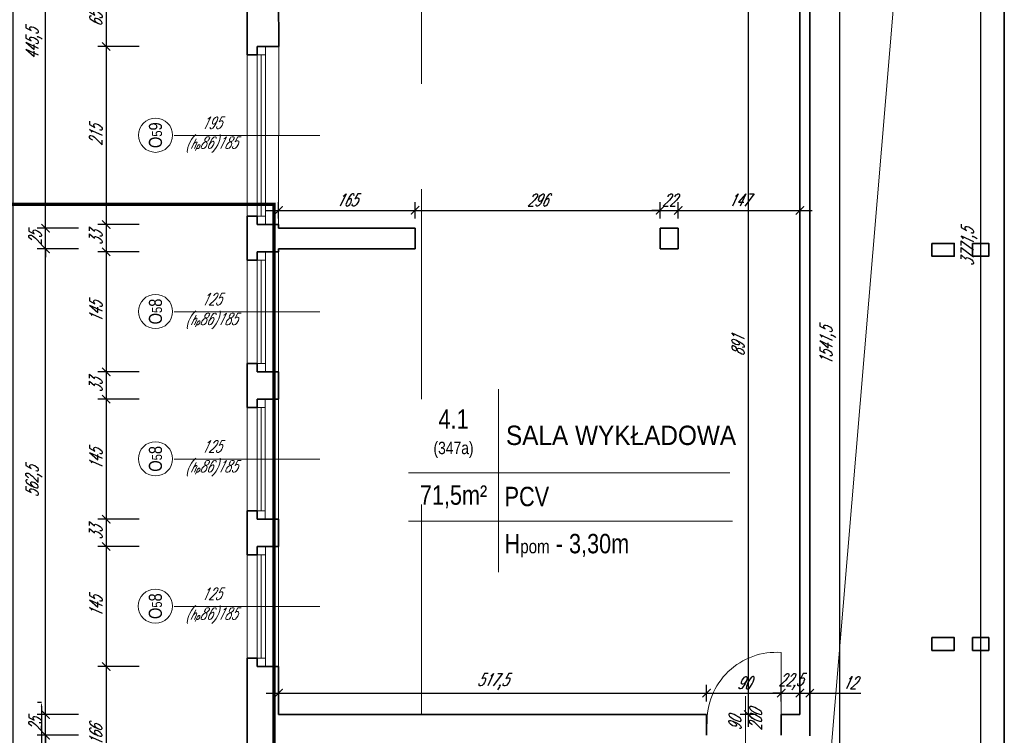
# Model space of a CAD drawing. Header units: millimetres. Extents: x 402 to 79005, y -7782 to 89952.
# Tile 15 of 256: x 26496 to 27686, y 7908 to 8772. Entities that reach past the tile are written whole.
import ezdxf

# ---------------------------------------------------------------- set-up
doc = ezdxf.new("R2010")
doc.units = ezdxf.units.MM
doc.header["$LTSCALE"] = 10
doc.linetypes.add('DASHED', pattern=[19.05, 12.7, -6.35])
doc.layers.get('0').update_dxf_attribs({"lineweight": 0})
doc.layers.get('Defpoints').update_dxf_attribs({"color": 253})
for name, color, linetype, lineweight in [('01-2_konstrukcja dachu', 253, 'Continuous', 35), ('01_ściany', 253, 'Continuous', 35), ('03-01_okna', 253, 'Continuous', 15), ('03_drzwi', 253, 'Continuous', 15), ('04-1_widok', 253, 'Continuous', 5), ('04-2_nad', 253, 'DASHED', 5), ('05-01_wymiary', 253, 'Continuous', 5), ('05-03_opis', 253, 'Continuous', 5), ('0_A_GRANICA OPRACOWANIA', 1, 'Continuous', 0), ('0_A_WYMIAROWANIE', 1, 'Continuous', 5)]:
    doc.layers.add(name, color=color, linetype=linetype, lineweight=lineweight)
doc.styles.add('ariel', font='ARIAL.TTF', dxfattribs={"width": 0.8})
doc.styles.add('ariel_wym', font='simplex.shx', dxfattribs={"width": 0.65, "oblique": 25})
doc.styles.add('SIMPLEXD', font='simplex.shx', dxfattribs={"width": 0.6})
doc.dimstyles.new('1-100', dxfattribs={"dimtxt": 16, "dimasz": 5, "dimexe": 0, "dimexo": 0, "dimgap": 5, "dimtad": 1, "dimdec": 1, "dimtxsty": 'SIMPLEXD', "dimcen": 5, "dimclrt": 256, "dimadec": 0, "dimazin": 0, "dimtfac": 1, "dimtdec": 0, "dimtix": 1, "dimtmove": 1, "dimatfit": 3, "dimldrblk": 'LP', "dimfxl": 0, "dimarcsym": 0})
doc.dimstyles.new('ariel 50', dxfattribs={"dimtxt": 15, "dimasz": 10, "dimexe": 10, "dimexo": 0, "dimgap": 5, "dimtad": 1, "dimdec": 1, "dimrnd": 0.5, "dimtxsty": 'ariel_wym', "dimblk": 'ARCHTICK', "dimcen": 2.5, "dimdle": 15, "dimazin": 0, "dimtfac": 1, "dimtdec": 1, "dimtix": 1, "dimtmove": 0, "dimatfit": 3, "dimldrblk": 'DOT', "dimfxl": 0, "dimarcsym": 0})
doc.dimstyles.new('ariel 50 wnętrze', dxfattribs={"dimtxt": 15, "dimasz": 10, "dimexe": 10, "dimexo": 0, "dimgap": 5, "dimtad": 1, "dimdec": 1, "dimrnd": 0.5, "dimtxsty": 'ariel_wym', "dimblk": 'ARCHTICK', "dimcen": 2.5, "dimdle": 15, "dimazin": 0, "dimtfac": 1, "dimtdec": 1, "dimtix": 1, "dimtmove": 0, "dimatfit": 3, "dimldrblk": 'DOT', "dimfxl": 0, "dimarcsym": 0})

# ---------------------------------------------------------------- blocks, each defined once
blk = doc.blocks.new('_ArchTick')
at = {"color": 0, "linetype": 'ByBlock', "const_width": 0.15}
blk.add_lwpolyline([(-0.5, -0.5), (0.5, 0.5)], dxfattribs=at)
blk = doc.blocks.new('*D3504')
at = {"layer": '05-01_wymiary', "color": 0, "lineweight": -2}
for p, q in [((26600.9, 8819.9), (26600.9, 8725)), ((26640.9, 8804.9), (26590.9, 8804.9)), ((26640.9, 8740), (26590.9, 8740))]:
    blk.add_line(p, q, dxfattribs=at)
at = {"layer": 'Defpoints', "color": 0, "lineweight": 0}
for p in [(26809.2, 8804.9), (26600.9, 8740), (26809.4, 8740)]:
    blk.add_point(p, dxfattribs=at)
at = {"layer": '05-01_wymiary', "color": 0, "lineweight": -2, "xscale": 10, "yscale": 10, "zscale": 10}
for p, rotation in [((26600.9, 8804.9), 90), ((26600.9, 8740), 270)]:
    blk.add_blockref('_ArchTick', p, dxfattribs=dict(at, rotation=rotation))
at = {"layer": '05-01_wymiary', "color": 0, "insert": (26588.4, 8772.4), "char_height": 15, "attachment_point": 5, "rotation": 90, "style": 'ariel_wym'}
blk.add_mtext('65', dxfattribs=at)
blk = doc.blocks.new('_Dot')
at = {"color": 0, "linetype": 'ByBlock', "lineweight": -2}
blk.add_line((-0.5, 0), (-1, 0), dxfattribs=at)
at = {"color": 0, "linetype": 'ByBlock', "const_width": 0.5}
blk.add_lwpolyline([(-0.25, 0, 1), (0.25, 0, 1)], format="xyb", close=True, dxfattribs=at)
blk = doc.blocks.new('*D3505')
at = {"layer": '05-01_wymiary', "color": 0, "lineweight": -2}
for p, q in [((26600.9, 8755), (26600.9, 8509.9)), ((26640.9, 8740), (26590.9, 8740)), ((26640.9, 8524.9), (26590.9, 8524.9))]:
    blk.add_line(p, q, dxfattribs=at)
at = {"layer": 'Defpoints', "color": 0, "lineweight": 0}
for p in [(26809.4, 8740), (26600.9, 8524.9), (26809.4, 8524.9)]:
    blk.add_point(p, dxfattribs=at)
at = {"layer": '05-01_wymiary', "color": 0, "lineweight": -2, "xscale": 10, "yscale": 10, "zscale": 10}
for p, rotation in [((26600.9, 8740), 90), ((26600.9, 8524.9), 270)]:
    blk.add_blockref('_ArchTick', p, dxfattribs=dict(at, rotation=rotation))
at = {"layer": '05-01_wymiary', "color": 0, "insert": (26588.4, 8632.4), "char_height": 15, "attachment_point": 5, "rotation": 90, "style": 'ariel_wym'}
blk.add_mtext('215', dxfattribs=at)
blk = doc.blocks.new('*D3506')
at = {"layer": '05-01_wymiary', "color": 0, "lineweight": -2}
for p, q in [((26600.9, 8539.9), (26600.9, 8477)), ((26640.9, 8524.9), (26590.9, 8524.9)), ((26640.9, 8492), (26590.9, 8492))]:
    blk.add_line(p, q, dxfattribs=at)
at = {"layer": 'Defpoints', "color": 0, "lineweight": 0}
for p in [(26809.4, 8524.9), (26600.9, 8492), (26809.2, 8492)]:
    blk.add_point(p, dxfattribs=at)
at = {"layer": '05-01_wymiary', "color": 0, "lineweight": -2, "xscale": 10, "yscale": 10, "zscale": 10}
for p, rotation in [((26600.9, 8524.9), 90), ((26600.9, 8492), 270)]:
    blk.add_blockref('_ArchTick', p, dxfattribs=dict(at, rotation=rotation))
at = {"layer": '05-01_wymiary', "color": 0, "insert": (26588.4, 8508.4), "char_height": 15, "attachment_point": 5, "rotation": 90, "style": 'ariel_wym'}
blk.add_mtext('33', dxfattribs=at)
blk = doc.blocks.new('*D3507')
at = {"layer": '05-01_wymiary', "color": 0, "lineweight": -2}
for p, q in [((26600.9, 8507), (26600.9, 8331.9)), ((26640.9, 8492), (26590.9, 8492)), ((26640.9, 8346.9), (26590.9, 8346.9))]:
    blk.add_line(p, q, dxfattribs=at)
at = {"layer": 'Defpoints', "color": 0, "lineweight": 0}
for p in [(26809.2, 8492), (26600.9, 8346.9), (26809.2, 8346.9)]:
    blk.add_point(p, dxfattribs=at)
at = {"layer": '05-01_wymiary', "color": 0, "lineweight": -2, "xscale": 10, "yscale": 10, "zscale": 10}
for p, rotation in [((26600.9, 8492), 90), ((26600.9, 8346.9), 270)]:
    blk.add_blockref('_ArchTick', p, dxfattribs=dict(at, rotation=rotation))
at = {"layer": '05-01_wymiary', "color": 0, "insert": (26588.4, 8419.4), "char_height": 15, "attachment_point": 5, "rotation": 90, "style": 'ariel_wym'}
blk.add_mtext('145', dxfattribs=at)
blk = doc.blocks.new('*D3508')
at = {"layer": '05-01_wymiary', "color": 0, "lineweight": -2}
for p, q in [((26600.9, 8361.9), (26600.9, 8299)), ((26640.9, 8346.9), (26590.9, 8346.9)), ((26640.9, 8314), (26590.9, 8314))]:
    blk.add_line(p, q, dxfattribs=at)
at = {"layer": 'Defpoints', "color": 0, "lineweight": 0}
for p in [(26809.2, 8346.9), (26600.9, 8314), (26809.2, 8314)]:
    blk.add_point(p, dxfattribs=at)
at = {"layer": '05-01_wymiary', "color": 0, "lineweight": -2, "xscale": 10, "yscale": 10, "zscale": 10}
for p, rotation in [((26600.9, 8346.9), 90), ((26600.9, 8314), 270)]:
    blk.add_blockref('_ArchTick', p, dxfattribs=dict(at, rotation=rotation))
at = {"layer": '05-01_wymiary', "color": 0, "insert": (26588.4, 8330.4), "char_height": 15, "attachment_point": 5, "rotation": 90, "style": 'ariel_wym'}
blk.add_mtext('33', dxfattribs=at)
blk = doc.blocks.new('*D3509')
at = {"layer": '05-01_wymiary', "color": 0, "lineweight": -2}
for p, q in [((26600.9, 8329), (26600.9, 8153.9)), ((26640.9, 8314), (26590.9, 8314)), ((26640.9, 8168.9), (26590.9, 8168.9))]:
    blk.add_line(p, q, dxfattribs=at)
at = {"layer": 'Defpoints', "color": 0, "lineweight": 0}
for p in [(26809.2, 8314), (26600.9, 8168.9), (26809.2, 8168.9)]:
    blk.add_point(p, dxfattribs=at)
at = {"layer": '05-01_wymiary', "color": 0, "lineweight": -2, "xscale": 10, "yscale": 10, "zscale": 10}
for p, rotation in [((26600.9, 8314), 90), ((26600.9, 8168.9), 270)]:
    blk.add_blockref('_ArchTick', p, dxfattribs=dict(at, rotation=rotation))
at = {"layer": '05-01_wymiary', "color": 0, "insert": (26588.4, 8241.4), "char_height": 15, "attachment_point": 5, "rotation": 90, "style": 'ariel_wym'}
blk.add_mtext('145', dxfattribs=at)
blk = doc.blocks.new('*D3510')
at = {"layer": '05-01_wymiary', "color": 0, "lineweight": -2}
for p, q in [((26600.9, 8183.9), (26600.9, 8121)), ((26640.9, 8168.9), (26590.9, 8168.9)), ((26640.9, 8136), (26590.9, 8136))]:
    blk.add_line(p, q, dxfattribs=at)
at = {"layer": 'Defpoints', "color": 0, "lineweight": 0}
for p in [(26809.2, 8168.9), (26600.9, 8136), (26809.2, 8136)]:
    blk.add_point(p, dxfattribs=at)
at = {"layer": '05-01_wymiary', "color": 0, "lineweight": -2, "xscale": 10, "yscale": 10, "zscale": 10}
for p, rotation in [((26600.9, 8168.9), 90), ((26600.9, 8136), 270)]:
    blk.add_blockref('_ArchTick', p, dxfattribs=dict(at, rotation=rotation))
at = {"layer": '05-01_wymiary', "color": 0, "insert": (26588.4, 8152.4), "char_height": 15, "attachment_point": 5, "rotation": 90, "style": 'ariel_wym'}
blk.add_mtext('33', dxfattribs=at)
blk = doc.blocks.new('*D3511')
at = {"layer": '05-01_wymiary', "color": 0, "lineweight": -2}
for p, q in [((26600.9, 8151), (26600.9, 7975.9)), ((26640.9, 8136), (26590.9, 8136)), ((26640.9, 7990.9), (26590.9, 7990.9))]:
    blk.add_line(p, q, dxfattribs=at)
at = {"layer": 'Defpoints', "color": 0, "lineweight": 0}
for p in [(26809.2, 8136), (26600.9, 7990.9), (26809.2, 7990.9)]:
    blk.add_point(p, dxfattribs=at)
at = {"layer": '05-01_wymiary', "color": 0, "lineweight": -2, "xscale": 10, "yscale": 10, "zscale": 10}
for p, rotation in [((26600.9, 8136), 90), ((26600.9, 7990.9), 270)]:
    blk.add_blockref('_ArchTick', p, dxfattribs=dict(at, rotation=rotation))
at = {"layer": '05-01_wymiary', "color": 0, "insert": (26588.4, 8063.4), "char_height": 15, "attachment_point": 5, "rotation": 90, "style": 'ariel_wym'}
blk.add_mtext('145', dxfattribs=at)
blk = doc.blocks.new('*D3512')
at = {"layer": '05-01_wymiary', "color": 0, "lineweight": -2}
for p, q in [((26600.9, 8005.9), (26600.9, 7809.8)), ((26640.9, 7990.9), (26590.9, 7990.9)), ((26640.9, 7824.8), (26590.9, 7824.8))]:
    blk.add_line(p, q, dxfattribs=at)
at = {"layer": 'Defpoints', "color": 0, "lineweight": 0}
for p in [(26809.2, 7990.9), (26600.9, 7824.8), (26809.2, 7824.8)]:
    blk.add_point(p, dxfattribs=at)
at = {"layer": '05-01_wymiary', "color": 0, "lineweight": -2, "xscale": 10, "yscale": 10, "zscale": 10}
for p, rotation in [((26600.9, 7990.9), 90), ((26600.9, 7824.8), 270)]:
    blk.add_blockref('_ArchTick', p, dxfattribs=dict(at, rotation=rotation))
at = {"layer": '05-01_wymiary', "color": 0, "insert": (26588.4, 7907.8), "char_height": 15, "attachment_point": 5, "rotation": 90, "style": 'ariel_wym'}
blk.add_mtext('166', dxfattribs=at)
blk = doc.blocks.new('*D3515')
at = {"layer": '05-01_wymiary', "color": 0, "lineweight": -2}
for p, q in [((26527.6, 7605.9), (26527.6, 7922.9)), ((26567.6, 7907.9), (26517.6, 7907.9)), ((26567.6, 7620.9), (26517.6, 7620.9))]:
    blk.add_line(p, q, dxfattribs=at)
at = {"layer": 'Defpoints', "color": 0, "lineweight": 0}
for p in [(26527.6, 7907.9), (26809.2, 7907.9), (26771.2, 7620.9)]:
    blk.add_point(p, dxfattribs=at)
at = {"layer": '05-01_wymiary', "color": 0, "lineweight": -2, "xscale": 10, "yscale": 10, "zscale": 10}
for p, rotation in [((26527.6, 7907.9), 90), ((26527.6, 7620.9), 270)]:
    blk.add_blockref('_ArchTick', p, dxfattribs=dict(at, rotation=rotation))
at = {"layer": '05-01_wymiary', "color": 0, "insert": (26515.1, 7764.4), "char_height": 15, "attachment_point": 5, "rotation": 90, "style": 'ariel_wym'}
blk.add_mtext('287', dxfattribs=at)
blk = doc.blocks.new('*D3516')
at = {"layer": '05-01_wymiary', "color": 0, "lineweight": -2}
for p, q in [((26527.6, 7932.9), (26527.6, 7942.9)), ((26567.6, 7932.9), (26517.6, 7932.9)), ((26527.6, 7907.9), (26527.6, 7932.9)), ((26567.6, 7907.9), (26517.6, 7907.9)), ((26527.6, 7907.9), (26527.6, 7897.9))]:
    blk.add_line(p, q, dxfattribs=at)
at = {"layer": 'Defpoints', "color": 0, "lineweight": 0}
for p in [(26527.6, 7932.9), (26809.2, 7932.9), (26809.2, 7907.9)]:
    blk.add_point(p, dxfattribs=at)
at = {"layer": '05-01_wymiary', "color": 0, "lineweight": -2, "xscale": 10, "yscale": 10, "zscale": 10}
for p, rotation in [((26527.6, 7932.9), 270), ((26527.6, 7907.9), 90)]:
    blk.add_blockref('_ArchTick', p, dxfattribs=dict(at, rotation=rotation))
at = {"layer": '05-01_wymiary', "color": 0, "insert": (26515.1, 7920.4), "char_height": 15, "attachment_point": 5, "rotation": 90, "style": 'ariel_wym'}
blk.add_mtext('25', dxfattribs=at)
blk = doc.blocks.new('*D3517')
at = {"layer": '05-01_wymiary', "color": 0, "lineweight": -2}
for p, q in [((26527.6, 7917.9), (26527.6, 8510.5)), ((26567.6, 8495.5), (26517.6, 8495.5)), ((26567.6, 7932.9), (26517.6, 7932.9))]:
    blk.add_line(p, q, dxfattribs=at)
at = {"layer": 'Defpoints', "color": 0, "lineweight": 0}
for p in [(26527.6, 8495.5), (26809.2, 8495.5), (26809.2, 7932.9)]:
    blk.add_point(p, dxfattribs=at)
at = {"layer": '05-01_wymiary', "color": 0, "lineweight": -2, "xscale": 10, "yscale": 10, "zscale": 10}
for p, rotation in [((26527.6, 8495.5), 90), ((26527.6, 7932.9), 270)]:
    blk.add_blockref('_ArchTick', p, dxfattribs=dict(at, rotation=rotation))
at = {"layer": '05-01_wymiary', "color": 0, "insert": (26513.6, 8214.2), "char_height": 15, "attachment_point": 5, "rotation": 90, "style": 'ariel_wym'}
blk.add_mtext('562,5', dxfattribs=at)
blk = doc.blocks.new('*D3518')
at = {"layer": '05-01_wymiary', "color": 0, "lineweight": -2}
for p, q in [((26567.6, 8520.5), (26517.6, 8520.5)), ((26527.6, 8520.5), (26527.6, 8530.5)), ((26527.6, 8495.5), (26527.6, 8520.5)), ((26567.6, 8495.5), (26517.6, 8495.5)), ((26527.6, 8495.5), (26527.6, 8485.5))]:
    blk.add_line(p, q, dxfattribs=at)
at = {"layer": 'Defpoints', "color": 0, "lineweight": 0}
for p in [(26527.6, 8520.5), (26809.2, 8520.5), (26809.2, 8495.5)]:
    blk.add_point(p, dxfattribs=at)
at = {"layer": '05-01_wymiary', "color": 0, "lineweight": -2, "xscale": 10, "yscale": 10, "zscale": 10}
for p, rotation in [((26527.6, 8520.5), 270), ((26527.6, 8495.5), 90)]:
    blk.add_blockref('_ArchTick', p, dxfattribs=dict(at, rotation=rotation))
at = {"layer": '05-01_wymiary', "color": 0, "insert": (26515.1, 8508), "char_height": 15, "attachment_point": 5, "rotation": 90, "style": 'ariel_wym'}
blk.add_mtext('25', dxfattribs=at)
blk = doc.blocks.new('*D3519')
at = {"layer": '05-01_wymiary', "color": 0, "lineweight": -2}
for p, q in [((26527.6, 8505.5), (26527.6, 8980.9)), ((26567.6, 8965.9), (26517.6, 8965.9)), ((26567.6, 8520.5), (26517.6, 8520.5))]:
    blk.add_line(p, q, dxfattribs=at)
at = {"layer": 'Defpoints', "color": 0, "lineweight": 0}
for p in [(26527.6, 8965.9), (26809.2, 8965.9), (26809.2, 8520.5)]:
    blk.add_point(p, dxfattribs=at)
at = {"layer": '05-01_wymiary', "color": 0, "lineweight": -2, "xscale": 10, "yscale": 10, "zscale": 10}
for p, rotation in [((26527.6, 8965.9), 90), ((26527.6, 8520.5), 270)]:
    blk.add_blockref('_ArchTick', p, dxfattribs=dict(at, rotation=rotation))
at = {"layer": '05-01_wymiary', "color": 0, "insert": (26513.6, 8743.2), "char_height": 15, "attachment_point": 5, "rotation": 90, "style": 'ariel_wym'}
blk.add_mtext('445,5', dxfattribs=at)
blk = doc.blocks.new('*D3522')
at = {"layer": '05-01_wymiary', "color": 0, "lineweight": -2}
for p, q in [((26488, 9358.9), (26488, 7605.9)), ((26528, 9343.9), (26478, 9343.9)), ((26528, 7620.9), (26478, 7620.9))]:
    blk.add_line(p, q, dxfattribs=at)
at = {"layer": 'Defpoints', "color": 0, "lineweight": 0}
for p in [(26771.2, 9343.9), (26488, 7620.9), (26771.2, 7620.9)]:
    blk.add_point(p, dxfattribs=at)
at = {"layer": '05-01_wymiary', "color": 0, "lineweight": -2, "xscale": 10, "yscale": 10, "zscale": 10}
for p, rotation in [((26488, 9343.9), 90), ((26488, 7620.9), 270)]:
    blk.add_blockref('_ArchTick', p, dxfattribs=dict(at, rotation=rotation))
at = {"layer": '05-01_wymiary', "color": 0, "insert": (26475.5, 8482.4), "char_height": 15, "attachment_point": 5, "rotation": 90, "style": 'ariel_wym'}
blk.add_mtext('1723', dxfattribs=at)
blk = doc.blocks.new('*D3621')
at = {"layer": '05-01_wymiary', "color": 0, "lineweight": -2}
for p, q in [((27657.8, 6596.8), (27657.8, 10398.5)), ((27667.8, 10383.5), (27647.8, 10383.5)), ((27667.8, 6611.8), (27647.8, 6611.8))]:
    blk.add_line(p, q, dxfattribs=at)
at = {"layer": 'Defpoints', "color": 0, "lineweight": 0}
for p in [(27657.8, 10383.5), (27686.2, 10383.5), (27686.2, 6611.8)]:
    blk.add_point(p, dxfattribs=at)
at = {"layer": '05-01_wymiary', "color": 0, "lineweight": -2, "xscale": 10, "yscale": 10, "zscale": 10}
for p, rotation in [((27657.8, 10383.5), 90), ((27657.8, 6611.8), 270)]:
    blk.add_blockref('_ArchTick', p, dxfattribs=dict(at, rotation=rotation))
at = {"layer": '05-01_wymiary', "color": 0, "insert": (27643.8, 8497.6), "char_height": 15, "attachment_point": 5, "rotation": 90, "style": 'ariel_wym'}
blk.add_mtext('3771,5', dxfattribs=at)
blk = doc.blocks.new('*D3626')
at = {"layer": '05-01_wymiary', "color": 0, "lineweight": -2}
for p, q in [((27486.9, 9164.2), (27486.9, 7592.9)), ((27476.9, 9149.2), (27496.9, 9149.2)), ((27476.9, 7607.9), (27496.9, 7607.9))]:
    blk.add_line(p, q, dxfattribs=at)
at = {"layer": 'Defpoints', "color": 0, "lineweight": 0}
for p in [(27451.2, 9149.2), (27451.2, 7607.9), (27486.9, 7607.9)]:
    blk.add_point(p, dxfattribs=at)
at = {"layer": '05-01_wymiary', "color": 0, "lineweight": -2, "xscale": 10, "yscale": 10, "zscale": 10}
for p, rotation in [((27486.9, 9149.2), 90), ((27486.9, 7607.9), 270)]:
    blk.add_blockref('_ArchTick', p, dxfattribs=dict(at, rotation=rotation))
at = {"layer": '05-01_wymiary', "color": 0, "insert": (27473, 8378.5), "char_height": 15, "attachment_point": 5, "rotation": 90, "style": 'ariel_wym'}
blk.add_mtext('1541,5', dxfattribs=at)
blk = doc.blocks.new('*D3632')
at = {"layer": '05-01_wymiary', "color": 0, "lineweight": -2}
for p, q in [((27376.9, 7917.9), (27376.9, 8838.8)), ((27386.9, 8823.8), (27366.9, 8823.8)), ((27386.9, 7932.9), (27366.9, 7932.9))]:
    blk.add_line(p, q, dxfattribs=at)
at = {"layer": 'Defpoints', "color": 0, "lineweight": 0}
for p in [(27376.9, 8823.8), (27439.2, 8823.8), (27439.2, 7932.9)]:
    blk.add_point(p, dxfattribs=at)
at = {"layer": '05-01_wymiary', "color": 0, "lineweight": -2, "xscale": 10, "yscale": 10, "zscale": 10}
for p, rotation in [((27376.9, 8823.8), 90), ((27376.9, 7932.9), 270)]:
    blk.add_blockref('_ArchTick', p, dxfattribs=dict(at, rotation=rotation))
at = {"layer": '05-01_wymiary', "color": 0, "insert": (27364.4, 8378.3), "char_height": 15, "attachment_point": 5, "rotation": 90, "style": 'ariel_wym'}
blk.add_mtext('891', dxfattribs=at)
blk = doc.blocks.new('*D3650')
at = {"layer": '05-01_wymiary', "color": 0, "lineweight": -2}
for p, q in [((26809.2, 8532.1), (26809.2, 8552.1)), ((26974.2, 8532.1), (26974.2, 8552.1)), ((26794.2, 8542.1), (26989.2, 8542.1))]:
    blk.add_line(p, q, dxfattribs=at)
at = {"layer": 'Defpoints', "color": 0, "lineweight": 0}
for p in [(26974.2, 8542.1), (26809.2, 8520.5), (26974.2, 8520.5)]:
    blk.add_point(p, dxfattribs=at)
at = {"layer": '05-01_wymiary', "color": 0, "lineweight": -2, "xscale": 10, "yscale": 10, "zscale": 10, "rotation": 180}
blk.add_blockref('_ArchTick', (26809.2, 8542.1), dxfattribs=at)
at = {"layer": '05-01_wymiary', "color": 0, "lineweight": -2, "xscale": 10, "yscale": 10, "zscale": 10}
blk.add_blockref('_ArchTick', (26974.2, 8542.1), dxfattribs=at)
at = {"layer": '05-01_wymiary', "color": 0, "insert": (26891.7, 8554.6), "char_height": 15, "attachment_point": 5, "style": 'ariel_wym'}
blk.add_mtext('165', dxfattribs=at)
blk = doc.blocks.new('*D3651')
at = {"layer": '05-01_wymiary', "color": 0, "lineweight": -2}
for p, q in [((26974.2, 8532.1), (26974.2, 8552.1)), ((27270.2, 8532.1), (27270.2, 8552.1)), ((26959.2, 8542.1), (27285.2, 8542.1))]:
    blk.add_line(p, q, dxfattribs=at)
at = {"layer": 'Defpoints', "color": 0, "lineweight": 0}
for p in [(27270.2, 8542.1), (26974.2, 8520.5), (27270.2, 8520.5)]:
    blk.add_point(p, dxfattribs=at)
at = {"layer": '05-01_wymiary', "color": 0, "lineweight": -2, "xscale": 10, "yscale": 10, "zscale": 10, "rotation": 180}
blk.add_blockref('_ArchTick', (26974.2, 8542.1), dxfattribs=at)
at = {"layer": '05-01_wymiary', "color": 0, "lineweight": -2, "xscale": 10, "yscale": 10, "zscale": 10}
blk.add_blockref('_ArchTick', (27270.2, 8542.1), dxfattribs=at)
at = {"layer": '05-01_wymiary', "color": 0, "insert": (27122.2, 8554.6), "char_height": 15, "attachment_point": 5, "style": 'ariel_wym'}
blk.add_mtext('296', dxfattribs=at)
blk = doc.blocks.new('*D3652')
at = {"layer": '05-01_wymiary', "color": 0, "lineweight": -2}
for p, q in [((27270.2, 8532.1), (27270.2, 8552.1)), ((27292.2, 8532.1), (27292.2, 8552.1)), ((27270.2, 8542.1), (27260.2, 8542.1)), ((27270.2, 8542.1), (27292.2, 8542.1)), ((27292.2, 8542.1), (27302.2, 8542.1))]:
    blk.add_line(p, q, dxfattribs=at)
at = {"layer": 'Defpoints', "color": 0, "lineweight": 0}
for p in [(27292.2, 8542.1), (27270.2, 8520.5), (27292.2, 8520.5)]:
    blk.add_point(p, dxfattribs=at)
at = {"layer": '05-01_wymiary', "color": 0, "lineweight": -2, "xscale": 10, "yscale": 10, "zscale": 10}
blk.add_blockref('_ArchTick', (27270.2, 8542.1), dxfattribs=at)
at = {"layer": '05-01_wymiary', "color": 0, "lineweight": -2, "xscale": 10, "yscale": 10, "zscale": 10, "rotation": 180}
blk.add_blockref('_ArchTick', (27292.2, 8542.1), dxfattribs=at)
at = {"layer": '05-01_wymiary', "color": 0, "insert": (27281.2, 8554.6), "char_height": 15, "attachment_point": 5, "style": 'ariel_wym'}
blk.add_mtext('22', dxfattribs=at)
blk = doc.blocks.new('*D3653')
at = {"layer": '05-01_wymiary', "color": 0, "lineweight": -2}
for p, q in [((27292.2, 8532.1), (27292.2, 8552.1)), ((27439.2, 8532.2), (27439.2, 8552.1)), ((27277.2, 8542.1), (27454.2, 8542.1))]:
    blk.add_line(p, q, dxfattribs=at)
at = {"layer": 'Defpoints', "color": 0, "lineweight": 0}
for p in [(27439.2, 8542.1), (27439.2, 8532.2), (27292.2, 8520.5)]:
    blk.add_point(p, dxfattribs=at)
at = {"layer": '05-01_wymiary', "color": 0, "lineweight": -2, "xscale": 10, "yscale": 10, "zscale": 10, "rotation": 180}
blk.add_blockref('_ArchTick', (27292.2, 8542.1), dxfattribs=at)
at = {"layer": '05-01_wymiary', "color": 0, "lineweight": -2, "xscale": 10, "yscale": 10, "zscale": 10}
blk.add_blockref('_ArchTick', (27439.2, 8542.1), dxfattribs=at)
at = {"layer": '05-01_wymiary', "color": 0, "insert": (27365.7, 8554.6), "char_height": 15, "attachment_point": 5, "style": 'ariel_wym'}
blk.add_mtext('147', dxfattribs=at)
blk = doc.blocks.new('*D3654')
at = {"layer": '05-01_wymiary', "color": 0, "lineweight": -2}
for p, q in [((26809.2, 7948.8), (26809.2, 7968.8)), ((27326.5, 7948.8), (27326.5, 7968.8)), ((26794.2, 7958.8), (27341.5, 7958.8))]:
    blk.add_line(p, q, dxfattribs=at)
at = {"layer": 'Defpoints', "color": 0, "lineweight": 0}
for p in [(27326.5, 7958.8), (26809.2, 7932.9), (27326.5, 7932.9)]:
    blk.add_point(p, dxfattribs=at)
at = {"layer": '05-01_wymiary', "color": 0, "lineweight": -2, "xscale": 10, "yscale": 10, "zscale": 10, "rotation": 180}
blk.add_blockref('_ArchTick', (26809.2, 7958.8), dxfattribs=at)
at = {"layer": '05-01_wymiary', "color": 0, "lineweight": -2, "xscale": 10, "yscale": 10, "zscale": 10}
blk.add_blockref('_ArchTick', (27326.5, 7958.8), dxfattribs=at)
at = {"layer": '05-01_wymiary', "color": 0, "insert": (27067.9, 7972.7), "char_height": 15, "attachment_point": 5, "style": 'ariel_wym'}
blk.add_mtext('517,5', dxfattribs=at)
blk = doc.blocks.new('*D3655')
at = {"layer": '05-01_wymiary', "color": 0, "lineweight": -2}
for p, q in [((27326.5, 7948.8), (27326.5, 7968.8)), ((27416.7, 7948.8), (27416.7, 7968.8)), ((27311.5, 7958.8), (27431.7, 7958.8))]:
    blk.add_line(p, q, dxfattribs=at)
at = {"layer": 'Defpoints', "color": 0, "lineweight": 0}
for p in [(27416.7, 7958.8), (27326.5, 7932.9), (27416.7, 7932.9)]:
    blk.add_point(p, dxfattribs=at)
at = {"layer": '05-01_wymiary', "color": 0, "lineweight": -2, "xscale": 10, "yscale": 10, "zscale": 10, "rotation": 180}
blk.add_blockref('_ArchTick', (27326.5, 7958.8), dxfattribs=at)
at = {"layer": '05-01_wymiary', "color": 0, "lineweight": -2, "xscale": 10, "yscale": 10, "zscale": 10}
blk.add_blockref('_ArchTick', (27416.7, 7958.8), dxfattribs=at)
at = {"layer": '05-01_wymiary', "color": 0, "insert": (27371.6, 7971.3), "char_height": 15, "attachment_point": 5, "style": 'ariel_wym'}
blk.add_mtext('90', dxfattribs=at)
blk = doc.blocks.new('*D3656')
at = {"layer": '05-01_wymiary', "color": 0, "lineweight": -2}
for p, q in [((27416.7, 7948.8), (27416.7, 7968.8)), ((27439.2, 7948.8), (27439.2, 7968.8)), ((27416.7, 7958.8), (27406.7, 7958.8)), ((27416.7, 7958.8), (27439.2, 7958.8)), ((27439.2, 7958.8), (27449.2, 7958.8))]:
    blk.add_line(p, q, dxfattribs=at)
at = {"layer": 'Defpoints', "color": 0, "lineweight": 0}
for p in [(27439.2, 7958.8), (27416.7, 7932.9), (27439.2, 7932.9)]:
    blk.add_point(p, dxfattribs=at)
at = {"layer": '05-01_wymiary', "color": 0, "lineweight": -2, "xscale": 10, "yscale": 10, "zscale": 10}
blk.add_blockref('_ArchTick', (27416.7, 7958.8), dxfattribs=at)
at = {"layer": '05-01_wymiary', "color": 0, "lineweight": -2, "xscale": 10, "yscale": 10, "zscale": 10, "rotation": 180}
blk.add_blockref('_ArchTick', (27439.2, 7958.8), dxfattribs=at)
at = {"layer": '05-01_wymiary', "color": 0, "insert": (27428, 7972.7), "char_height": 15, "attachment_point": 5, "style": 'ariel_wym'}
blk.add_mtext('22,5', dxfattribs=at)
blk = doc.blocks.new('*D3657')
at = {"layer": '05-01_wymiary', "color": 0, "lineweight": -2}
for p, q in [((27439.2, 7948.8), (27439.2, 7968.8)), ((27451.2, 7948.8), (27451.2, 7968.8)), ((27424.2, 7958.8), (27466.2, 7958.8)), ((27451.2, 7958.8), (27512.8, 7958.8))]:
    blk.add_line(p, q, dxfattribs=at)
at = {"layer": 'Defpoints', "color": 0, "lineweight": 0}
for p in [(27451.2, 7958.8), (27439.2, 7932.9), (27451.2, 7933.3)]:
    blk.add_point(p, dxfattribs=at)
at = {"layer": '05-01_wymiary', "color": 0, "lineweight": -2, "xscale": 10, "yscale": 10, "zscale": 10, "rotation": 180}
blk.add_blockref('_ArchTick', (27439.2, 7958.8), dxfattribs=at)
at = {"layer": '05-01_wymiary', "color": 0, "lineweight": -2, "xscale": 10, "yscale": 10, "zscale": 10}
blk.add_blockref('_ArchTick', (27451.2, 7958.8), dxfattribs=at)
at = {"layer": '05-01_wymiary', "color": 0, "insert": (27499.3, 7971.3), "char_height": 15, "attachment_point": 5, "style": 'ariel_wym'}
blk.add_mtext('12', dxfattribs=at)
blk = doc.blocks.new('*D4117')
at = {"layer": '0_A_WYMIAROWANIE', "color": 0, "lineweight": -2}
for p, q in [((26517.7, 7948), (26522.7, 7948)), ((26522.7, 7943), (26522.7, 7625.5)), ((26517.7, 7620.5), (26522.7, 7620.5))]:
    blk.add_line(p, q, dxfattribs=at)
at = {"layer": '0_A_WYMIAROWANIE', "color": 0, "lineweight": 9}
for points in [[(26523.5, 7943), (26521.9, 7943), (26522.7, 7948)], [(26521.9, 7625.5), (26523.5, 7625.5), (26522.7, 7620.5)]]:
    blk.add_solid(points, dxfattribs=at)
at = {"layer": 'Defpoints', "color": 0, "lineweight": 9}
for p in [(26489, 7948), (26489, 7620.5), (26522.7, 7620.5)]:
    blk.add_point(p, dxfattribs=at)
at = {"layer": '0_A_WYMIAROWANIE', "insert": (26508.2, 7784.2), "char_height": 16, "attachment_point": 5, "rotation": 90, "style": 'SIMPLEXD'}
blk.add_mtext('327,5', dxfattribs=at)
blk = doc.blocks.new('LP')
for p, q in [((0, 0), (-1, 0)), ((0, 1), (0, 0)), ((0, -1), (0, 0)), ((0, 0), (1, 0))]:
    blk.add_line(p, q)
at = {"const_width": 0.2}
blk.add_lwpolyline([(0.71, 0.71), (-0.71, -0.71)], dxfattribs=at)

msp = doc.modelspace()

# ---------------------------------------------------------------- linework, layer by layer
at = {"layer": '01-2_konstrukcja dachu'}
for points in [[(27598.77, 8502.09), (27625.82, 8502.09), (27625.82, 8486.59), (27598.77, 8486.59)], [(27647.88, 8502.09), (27667.38, 8502.09), (27667.38, 8486.59), (27647.88, 8486.59)], [(27598.77, 8025.84), (27625.82, 8025.84), (27625.82, 8010.34), (27598.77, 8010.34)], [(27647.88, 8025.84), (27667.38, 8025.84), (27667.38, 8010.34), (27647.88, 8010.34)]]:
    msp.add_lwpolyline(points, close=True, dxfattribs=at)
at = {"layer": '01_ściany'}
for p, q in [((27686.23, 7607.86), (27686.23, 10383.46)), ((27451.23, 7907.27), (27451.23, 9149.19)), ((27439.23, 7932.86), (27439.23, 8823.76)), ((26771.24, 8814.86), (26771.24, 8729.86)), ((26809.24, 8804.86), (26809.43, 8739.99)), ((26783.23, 8739.96), (26783.23, 8729.99)), ((26809.43, 8739.99), (26783.24, 8739.99)), ((26783.24, 8729.86), (26771.24, 8729.86)), ((26783.23, 8534.86), (26771.23, 8534.86)), ((26771.23, 8534.86), (26771.23, 8481.86)), ((26783.21, 8534.83), (26783.21, 8524.86)), ((26783.21, 8524.86), (26809.41, 8524.86)), ((26809.22, 8524.86), (26809.22, 8520.46)), ((26974.23, 8520.46), (26809.22, 8520.46)), ((26974.23, 8520.46), (26974.23, 8495.46)), ((27292.23, 8520.46), (27270.23, 8520.46)), ((27270.23, 8520.46), (27270.23, 8495.46)), ((27292.23, 8520.46), (27292.23, 8495.46)), ((26783.23, 8491.96), (26783.23, 8481.99)), ((26809.22, 8491.99), (26783.24, 8491.99)), ((26809.22, 8495.46), (26809.22, 8491.99)), ((26809.22, 8495.46), (26974.23, 8495.46)), ((27270.23, 8495.46), (27292.23, 8495.46)), ((26783.24, 8481.86), (26771.13, 8481.86)), ((26771.13, 8356.86), (26771.1, 8303.86)), ((26783.24, 8356.86), (26771.13, 8356.86)), ((26783.23, 8356.83), (26783.23, 8346.86)), ((26783.23, 8346.86), (26809.22, 8346.86)), ((26809.22, 8346.86), (26809.19, 8313.99)), ((26783.19, 8313.96), (26783.19, 8303.99)), ((26809.19, 8313.99), (26783.21, 8313.99)), ((26783.21, 8303.86), (26771.1, 8303.86)), ((26783.21, 8178.86), (26771.1, 8178.86)), ((26771.19, 8178.86), (26771.23, 8125.86)), ((26771.19, 8178.86), (26771.23, 8125.86)), ((26783.19, 8178.83), (26783.19, 8168.86)), ((26783.19, 8168.86), (26809.19, 8168.86)), ((26809.19, 8168.86), (26809.22, 8135.99)), ((26783.23, 8135.96), (26783.23, 8125.99)), ((26809.22, 8135.99), (26783.24, 8135.99)), ((26783.24, 8125.86), (26771.23, 8125.86)), ((26771.23, 8000.86), (26771.23, 7819.82)), ((26783.24, 8000.86), (26771.23, 8000.86)), ((26783.23, 8000.83), (26783.23, 7990.86)), ((26783.23, 7990.86), (26809.23, 7990.86)), ((26809.22, 7990.86), (26809.22, 7932.86)), ((26809.23, 7932.86), (26809.23, 7990.86)), ((27326.52, 7932.86), (26809.22, 7932.86)), ((27326.52, 7932.86), (27326.52, 7907.86)), ((27439.23, 7932.86), (27416.7, 7932.86)), ((27416.7, 7932.86), (27416.7, 7907.86))]:
    msp.add_line(p, q, dxfattribs=at)
at = {"layer": '03-01_okna', "linetype": 'Continuous', "lineweight": 0}
for p, q in [((26793.23, 8524.86), (26793.24, 8739.99)), ((26771.32, 8534.86), (26771.34, 8729.86)), ((26783.23, 8534.86), (26783.24, 8729.99)), ((26783.24, 8729.99), (26793.24, 8729.99)), ((26788.23, 8534.86), (26788.24, 8729.99)), ((26783.23, 8534.86), (26793.23, 8534.86)), ((26793.24, 8346.86), (26793.24, 8491.99)), ((26771.23, 8356.86), (26771.23, 8481.86)), ((26783.24, 8356.86), (26783.24, 8481.99)), ((26783.24, 8481.99), (26793.24, 8481.99)), ((26788.24, 8356.86), (26788.24, 8481.99)), ((26783.24, 8356.86), (26793.24, 8356.86)), ((26793.21, 8168.86), (26793.21, 8313.99)), ((26771.19, 8178.86), (26771.19, 8303.86)), ((26783.21, 8178.86), (26783.21, 8303.99)), ((26783.21, 8303.99), (26793.21, 8303.99)), ((26788.21, 8178.86), (26788.21, 8303.99)), ((26783.21, 8178.86), (26793.21, 8178.86)), ((26793.24, 7990.86), (26793.24, 8135.99)), ((26771.1, 8000.86), (26771.1, 8125.86)), ((26783.24, 8000.86), (26783.24, 8125.99)), ((26783.24, 8125.99), (26793.24, 8125.99)), ((26788.24, 8000.86), (26788.24, 8125.99)), ((26783.24, 8000.86), (26793.24, 8000.86))]:
    msp.add_line(p, q, dxfattribs=at)
at = {"layer": '03_drzwi'}
for p, q in [((27416.7, 8007.91), (27416.7, 7917.91)), ((27373.56, 7955.18), (27373.56, 7893.31))]:
    msp.add_line(p, q, dxfattribs=at)
msp.add_arc((27410.61, 7924.45), 83.68, 85.82524, 181.795, dxfattribs=at)
at = {"layer": '04-1_widok'}
for p, q in [((26809.22, 8524.86), (26809.43, 8739.99)), ((26809.22, 8346.86), (26809.22, 8491.99)), ((26809.19, 8168.86), (26809.19, 8313.99)), ((26809.22, 7990.86), (26809.22, 8135.99))]:
    msp.add_line(p, q, dxfattribs=at)
at = {"layer": '04-2_nad', "ltscale": 2}
msp.add_line((26981.99, 7932.86), (26981.99, 9548.62), dxfattribs=at)
at = {"layer": '05-03_opis'}
for p, q in [((27451.23, 7582.86), (27686.23, 10383.46)), ((27075.08, 8325.93), (27075.08, 8105.03)), ((26966.17, 8224.8), (27354.74, 8224.8)), ((26966.17, 8166.44), (27357.9, 8166.44))]:
    msp.add_line(p, q, dxfattribs=at)
at = {"layer": '05-03_opis', "lineweight": 0}
for p, q in [((26859.25, 8632.36), (26683.23, 8632.36)), ((26859.23, 8419.36), (26683.22, 8419.36)), ((26859.2, 8241.36), (26683.18, 8241.36)), ((26859.11, 8063.36), (26683.09, 8063.36))]:
    msp.add_line(p, q, dxfattribs=at)
for centre in [(26660.54, 8632.86), (26660.53, 8419.86), (26660.5, 8241.86), (26660.4, 8063.86)]:
    msp.add_circle(centre, 20.69, dxfattribs=at)
at = {"layer": '0_A_GRANICA OPRACOWANIA', "color": 1, "linetype": 'DASHED', "const_width": 4}
msp.add_lwpolyline([(25790.69, 8549.34), (26803.78, 8549.34), (26803.78, 7155.42), (25790.69, 7155.42)], close=True, dxfattribs=at)

# ---------------------------------------------------------------- texts
at = {"layer": '03_drzwi', "insert": (27353.24, 7913.52), "char_height": 15, "width": 160.5905, "attachment_point": 1, "rotation": 90, "style": 'ariel_wym'}
msp.add_mtext('90\\P200', dxfattribs=at)
at = {"layer": '05-03_opis', "lineweight": 0, "char_height": 15.84, "width": 75.1935, "attachment_point": 5, "rotation": 90, "style": 'ariel'}
for s, insert in [('O{\\H0.7576x;5}9', (26660.54, 8632.86)), ('O{\\H0.7576x;5}8', (26660.53, 8419.86)), ('O{\\H0.7576x;5}8', (26660.5, 8241.86)), ('O{\\H0.7576x;5}8', (26660.4, 8063.86))]:
    msp.add_mtext(s, dxfattribs=dict(at, insert=insert))
at = {"layer": '05-03_opis', "lineweight": 0, "char_height": 14.4, "width": 62.6613, "attachment_point": 5, "style": 'ariel_wym'}
for s, insert in [('195\\P({\\H0.8333x;h\\H0.6x;p}86)185', (26728.12, 8633.43)), ('125\\P({\\H0.8333x;h\\H0.6x;p}86)185', (26728.1, 8420.43)), ('125\\P({\\H0.8333x;h\\H0.6x;p}86)185', (26728.07, 8242.43)), ('125\\P({\\H0.8333x;h\\H0.6x;p}86)185', (26727.97, 8064.43))]:
    msp.add_mtext(s, dxfattribs=dict(at, insert=insert))
at = {"layer": '05-03_opis', "style": 'ariel'}
for s, insert, char_height, width, attachment_point in [('4.1\\P{\\H0.6404x;(347a)}', (27020.63, 8272.3), 23.4234, 108.9126, 5), ('\\W0.9;{\\fArial|b0|i0|c238|p34;SALA WYKŁADOWA}', (27083.99, 8270.11), 23.4234, 356.6375, 4), ('71,5m²', (27020.63, 8195.9), 23.423, 108.9126, 5), (' PCV', (27075.08, 8196.17), 23.423, 322.789, 4), (' H{\\H0.7x;pom\\H1.429x; - 3,30m}', (27075.08, 8136.99), 23.4234, 322.789, 4)]:
    msp.add_mtext(s, dxfattribs=dict(at, insert=insert, char_height=char_height, width=width, attachment_point=attachment_point))

# ---------------------------------------------------------------- dimensions: what is measured, and where the dimension line sits
at = {"layer": '05-01_wymiary'}
for base, p1, p2, dimstyle, picture, middle in [((27657.76, 10383.46), (27686.23, 6611.82), (27686.23, 10383.46), 'ariel 50 wnętrze', '*D3621', (27643.84, 8497.64)), ((26487.99, 7620.86), (26771.23, 9343.86), (26771.23, 7620.86), 'ariel 50', '*D3522', (26475.49, 8482.36)), ((27376.93, 8823.76), (27439.23, 7932.86), (27439.23, 8823.76), 'ariel 50 wnętrze', '*D3632', (27364.43, 8378.31)), ((26527.57, 7907.86), (26771.23, 7620.86), (26809.23, 7907.86), 'ariel 50', '*D3515', (26515.07, 7764.36))]:
    dim = msp.add_linear_dim(base=base, p1=p1, p2=p2, angle=90, dimstyle=dimstyle, dxfattribs=at)
    dim.commit()
    dim.dimension.update_dxf_attribs({"geometry": picture, "text_midpoint": middle})
for base, p1, p2, dimstyle, picture, middle in [((27486.91, 7607.86), (27451.23, 9149.19), (27451.23, 7607.86), 'ariel 50 wnętrze', '*D3626', (27472.98, 8378.52)), ((26527.57, 8965.86), (26809.22, 8520.46), (26809.23, 8965.86), 'ariel 50', '*D3519', (26513.64, 8743.16)), ((26600.89, 8739.99), (26809.24, 8804.86), (26809.43, 8739.99), 'ariel 50', '*D3504', (26588.39, 8772.42)), ((26600.89, 8524.86), (26809.43, 8739.99), (26809.41, 8524.86), 'ariel 50', '*D3505', (26588.39, 8632.42)), ((26600.89, 8491.99), (26809.41, 8524.86), (26809.22, 8491.99), 'ariel 50', '*D3506', (26588.39, 8508.42)), ((26527.57, 8520.46), (26809.22, 8495.46), (26809.22, 8520.46), 'ariel 50', '*D3518', (26515.07, 8507.96)), ((26527.57, 8495.46), (26809.23, 7932.86), (26809.22, 8495.46), 'ariel 50', '*D3517', (26513.64, 8214.16)), ((26600.89, 8346.86), (26809.22, 8491.99), (26809.22, 8346.86), 'ariel 50', '*D3507', (26588.39, 8419.42)), ((26600.89, 8313.99), (26809.22, 8346.86), (26809.19, 8313.99), 'ariel 50', '*D3508', (26588.39, 8330.42)), ((26600.89, 8168.86), (26809.19, 8313.99), (26809.19, 8168.86), 'ariel 50', '*D3509', (26588.39, 8241.42)), ((26600.89, 8135.99), (26809.19, 8168.86), (26809.22, 8135.99), 'ariel 50', '*D3510', (26588.39, 8152.42)), ((26600.89, 7990.86), (26809.22, 8135.99), (26809.23, 7990.86), 'ariel 50', '*D3511', (26588.39, 8063.42)), ((26600.89, 7824.82), (26809.23, 7990.86), (26809.23, 7824.82), 'ariel 50', '*D3512', (26588.39, 7907.84)), ((26527.57, 7932.86), (26809.23, 7907.86), (26809.23, 7932.86), 'ariel 50', '*D3516', (26515.07, 7920.36))]:
    dim = msp.add_linear_dim(base=base, p1=p1, p2=p2, angle=90, dimstyle=dimstyle, override={"dimtmove": 1}, dxfattribs=at)
    dim.commit()
    dim.dimension.update_dxf_attribs({"geometry": picture, "text_midpoint": middle})
for base, p1, p2, picture, middle in [((26974.23, 8542.06), (26809.22, 8520.46), (26974.23, 8520.46), '*D3650', (26891.72, 8554.56)), ((27326.52, 7958.81), (26809.23, 7932.86), (27326.52, 7932.86), '*D3654', (27067.87, 7972.74))]:
    dim = msp.add_linear_dim(base=base, p1=p1, p2=p2, dimstyle='ariel 50 wnętrze', dxfattribs=at)
    dim.commit()
    dim.dimension.update_dxf_attribs({"geometry": picture, "text_midpoint": middle})
for base, p1, p2, picture, middle in [((27270.23, 8542.06), (26974.23, 8520.46), (27270.23, 8520.46), '*D3651', (27122.23, 8554.56)), ((27292.23, 8542.06), (27270.23, 8520.46), (27292.23, 8520.46), '*D3652', (27281.23, 8554.56)), ((27439.23, 8542.06), (27292.23, 8520.46), (27439.23, 8532.23), '*D3653', (27365.73, 8554.56)), ((27416.7, 7958.81), (27326.52, 7932.86), (27416.7, 7932.86), '*D3655', (27371.61, 7971.31)), ((27439.23, 7958.81), (27416.7, 7932.86), (27439.23, 7932.86), '*D3656', (27427.96, 7972.74))]:
    dim = msp.add_linear_dim(base=base, p1=p1, p2=p2, dimstyle='ariel 50 wnętrze', override={"dimtmove": 1}, dxfattribs=at)
    dim.commit()
    dim.dimension.update_dxf_attribs({"geometry": picture, "text_midpoint": middle})
dim = msp.add_linear_dim(base=(27451.23, 7958.81), p1=(27439.23, 7932.86), p2=(27451.23, 7933.31), dimstyle='ariel 50 wnętrze', override={"dimtmove": 1}, dxfattribs=at)
dim.commit()
dim.dimension.update_dxf_attribs({"geometry": '*D3657', "text_midpoint": (27499.32, 7958.81), "dimtype": 160})
at = {"layer": '0_A_WYMIAROWANIE', "color": 1}
dim = msp.add_linear_dim(base=(26522.71, 7620.48), p1=(26488.95, 7948.02), p2=(26488.95, 7620.48), angle=90, dimstyle='1-100', dxfattribs=at)
dim.commit()
dim.dimension.update_dxf_attribs({"geometry": '*D4117', "text_midpoint": (26508.19, 7784.25)})

doc.saveas('drawing.dxf')
